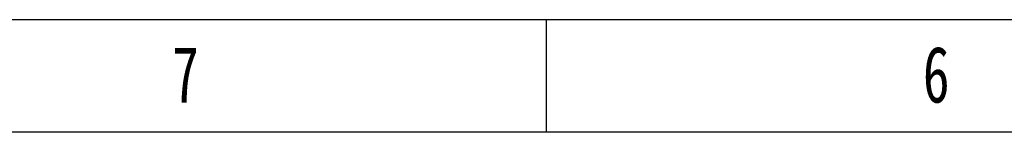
# Model space of a CAD drawing. Header units: millimetres. Extents: x -122 to 2817, y 13 to 2091.
# Tile 31 of 43: x 554 to 987, y 2042 to 2091. Entities that reach past the tile are written whole.
import ezdxf

# ---------------------------------------------------------------- set-up
doc = ezdxf.new("R2010")
doc.units = ezdxf.units.MM
doc.styles.add('样式 1', font='SimSun.ttf', dxfattribs={"width": 0.7, "height": 2.5})

# ---------------------------------------------------------------- blocks, each defined once
blk = doc.blocks.new('图框')
at = {"lineweight": -3}
for p, q in [((2267.32, 1603.15), (0, 1603.15)), ((700.43, 1564.98), (700.43, 1603.15)), ((2229.15, 1564.98), (38.17, 1564.98))]:
    blk.add_line(p, q, dxfattribs=at)
at = {"lineweight": -3, "attachment_point": 1, "style": '样式 1'}
for s, insert, char_height, width in [('7', (573.33, 1594.15), 19.09, 8.6432), ('{\\fSimSun|b0|i0|c134|p2;6}', (828.12, 1594.15), 19.0852, 9.306)]:
    blk.add_mtext(s, dxfattribs=dict(at, insert=insert, char_height=char_height, width=width))

msp = doc.modelspace()

# ---------------------------------------------------------------- block references
at = {"xscale": 1.296362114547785, "yscale": 1.296362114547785, "zscale": 1.296362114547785}
msp.add_blockref('图框', (-122.05, 13.008), dxfattribs=at)

doc.saveas('drawing.dxf')
